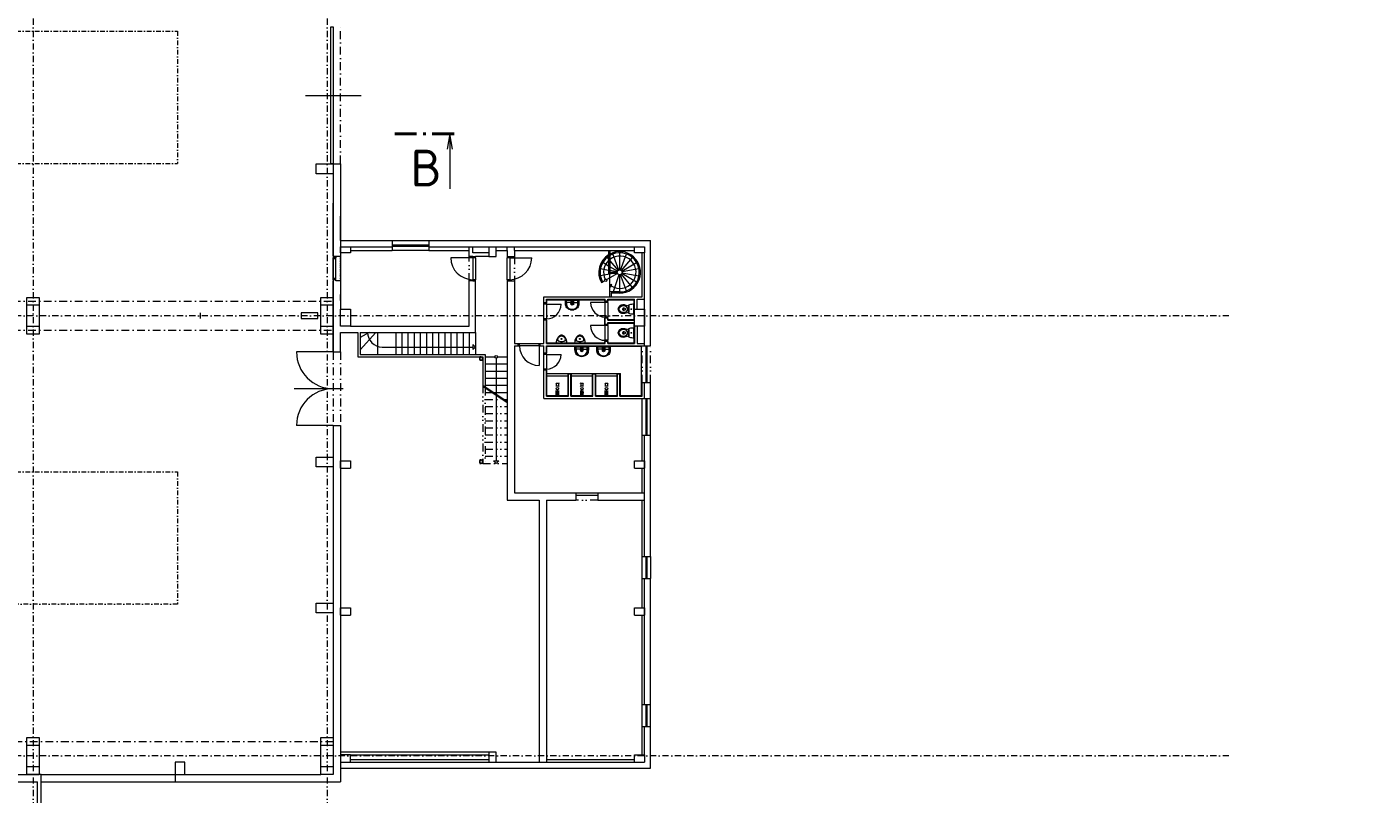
# Model space of a CAD drawing. Header units: millimetres. Extents: x -725694 to 4766210, y -2984614 to 2187451.
# Tile 56 of 256: x 138300 to 193233, y 25844 to 57175. Entities that reach past the tile are written whole.
import ezdxf
from ezdxf import colors
from ezdxf.entities.mleader import LeaderData, LeaderLine
from ezdxf.enums import TextEntityAlignment as Align
from ezdxf.math import Vec2, Vec3

# ---------------------------------------------------------------- set-up
doc = ezdxf.new("R2010")
doc.units = ezdxf.units.MM
for name, pattern in [('CENTERX2', [101.6, 63.5, -12.7, 12.7, -12.7]), ('DASHDOT', [25.4, 12.7, -6.35, 0, -6.35]), ('DELICI', [7.7, 3, -1.4, 0.25, -1.4, 0.25, -1.4]), ('DIVIDE', [31.75, 12.7, -6.35, 0, -6.35, 0, -6.35]), ('ČERCHOVANÁ', [25.4, 12.7, -6.35, 0, -6.35])]:
    doc.linetypes.add(name, pattern=pattern)
for name, color, linetype, lineweight in [('___vedl obj', 7, 'Continuous', 30), ('A99_N_kce-nad-vid', 7, 'DASHDOT', 5), ('A99_N_kce-pohl', 7, 'Continuous', 9), ('A99_N_osy', 7, 'CENTERX2', 9), ('A99_N_txt-popis-200', 7, 'Continuous', 5), ('A99_N_txt-popis-50 @ 200', 7, 'Continuous', 9), ('A99_S_kce-nad-vid', 7, 'DASHDOT', 5), ('A99_S_kce-pohl', 7, 'Continuous', 5), ('A99_S_kce-rez-sil', 7, 'Continuous', 15), ('A99_S_kce-rez-ten', 7, 'Continuous', 9), ('A99_S_koty-200', 7, 'Continuous', 5), ('A99_S_otvory', 7, 'Continuous', 5), ('A99_S_sloupy', 7, 'Continuous', 5)]:
    doc.layers.add(name, color=color, linetype=linetype, lineweight=lineweight)
doc.styles.add('A99_popis', font='isocpeur.ttf')

# ---------------------------------------------------------------- blocks, each defined once
blk = doc.blocks.new('pisoar')
at = {"layer": '___vedl obj', "linetype": 'ByBlock', "lineweight": 5}
blk.add_line((215, 0), (-215, 0), dxfattribs=at)
blk.add_circle((-1, -163), 19.4, dxfattribs=at)
for centre, radius, start, end in [((-146, -13), 361, 326.5782, 1.989), ((142, -17), 358, 177.2027, 217.386), ((-155, -139), 36.9, 131.2946, 209.5532), ((-67, -236), 167, 97.4614, 131.973), ((-88, -140), 69.7, 108.3417, 214.8562), ((11, -105), 173, 205.5872, 247.0307), ((20, -119), 199, 215.3972, 246.5641), ((-1, -490), 429, 78.2478, 101.886), ((0, -177), 138, 244.7705, 295.2295), ((0, -151), 127, 243.3513, 296.6487), ((-37, -79), 208, 297.0126, 332.0165), ((-8, -132), 182, 291.4216, 334.2065), ((64, -240), 172, 53.935, 82.4618), ((89, -141), 68.5, 327.9013, 75.8457), ((147, -139), 42.2, 345.2975, 64.2538)]:
    blk.add_arc(centre, radius, start, end, dxfattribs=at)
blk = doc.blocks.new('*U153')
at = {"color": 0, "linetype": 'ByBlock'}
blk.add_line((785.72, 87.81), (785.72, 76.56), dxfattribs=at)
at = {"color": 0, "linetype": 'ByBlock', "const_width": 0.63}
for points in [[(778.95, 87.81), (774.45, 87.81)], [(780.84, 87.81), (780.21, 87.81)], [(786.6, 87.81), (782.1, 87.81)]]:
    blk.add_lwpolyline(points, dxfattribs=at)
at = {"color": 0, "linetype": 'ByBlock'}
blk.add_lwpolyline([(786.27, 84.71), (785.72, 87.81), (785.17, 84.71)], dxfattribs=at)
at = {"color": 0, "linetype": 'ByBlock', "style": 'A99_popis', "flags": 12}
blk.add_attdef('OZNŘ_3K', text='', height=5, rotation=0.0024, dxfattribs=at).set_placement((784.08, 77.08), align=Align.RIGHT)
at = {"color": 0, "linetype": 'ByBlock', "style": 'A99_popis'}
blk.add_attdef('OZNŘ_1K', (-9.63, -10.73), '', height=5, dxfattribs=at)

msp = doc.modelspace()

# ---------------------------------------------------------------- linework, layer by layer
at = {"layer": 'A99_N_kce-nad-vid', "color": 1, "linetype": 'ČERCHOVANÁ', "ltscale": 15}
for p, q in [((12100, 57005.3), (144450, 57005.3)), ((144450, 57005.3), (144450, 51594.7)), ((12100, 51594.7), (144450, 51594.7)), ((12100, 39005.3), (144450, 39005.3)), ((144450, 39005.3), (144450, 33594.7))]:
    msp.add_line(p, q, dxfattribs=at)
msp.add_lwpolyline([(144450, 33594.7), (12100, 33594.7)], dxfattribs=at)
at = {"layer": 'A99_N_kce-pohl', "color": 2, "linetype": 'Continuous', "lineweight": 5}
msp.add_lwpolyline([(145390, 45260), (145390, 45500)], dxfattribs=at)
msp.add_lwpolyline([(150175, 45260), (150175, 45500), (149490, 45500), (149490, 45260)], close=True, dxfattribs=at)
at = {"layer": 'A99_N_osy', "linetype": 'DASHDOT', "ltscale": 20}
for p, q in [((138550, 100200), (138550, -5085)), ((187349.6, 45380), (6250, 45380)), ((187349.6, 27400), (3980, 27400))]:
    msp.add_line(p, q, dxfattribs=at)
msp.add_lwpolyline([(150550, 100200), (150550, -4850)], dxfattribs=at)
at = {"layer": 'A99_S_kce-nad-vid', "linetype": 'DASHDOT', "ltscale": 25}
for p, q in [((151100, 51600), (151100, 57170)), ((6250, 45970), (150800, 45970)), ((6250, 44790), (150800, 44790)), ((150800, 43900), (150800, 40900)), ((151100, 43900), (151100, 40900)), ((17750, 27990), (150800, 27990))]:
    msp.add_line(p, q, dxfattribs=at)
at = {"layer": 'A99_S_kce-nad-vid', "linetype": 'DIVIDE', "ltscale": 25}
for p, q in [((156350, 46800), (156350, 47800)), ((158200, 47800), (158200, 46800)), ((163400, 42650), (163400, 44150)), ((163750, 42650), (163750, 44150)), ((156900, 42540), (156900, 39350)), ((157000, 42437.5), (157000, 39350)), ((157000, 41960), (157718.4, 41960)), ((157000, 41670), (157900, 41670)), ((157000, 41380), (157900, 41380)), ((157000, 41090), (157900, 41090)), ((157000, 40800), (157900, 40800)), ((157000, 40510), (157900, 40510)), ((157000, 40220), (157900, 40220)), ((157000, 39930), (157900, 39930)), ((157000, 39640), (157900, 39640)), ((156900, 39350), (157900, 39350)), ((157450, 39350), (157343.9, 39456.1)), ((157343.9, 39456.1), (157556.1, 39456.1)), ((157450, 39350), (157556.1, 39456.1)), ((161600, 37850), (160700, 37850))]:
    msp.add_line(p, q, dxfattribs=at)
at = {"layer": 'A99_S_kce-pohl', "ltscale": 2}
for p, q in [((151100, 48450), (151100, 48200)), ((157900, 48050), (157900, 48200)), ((158200, 48050), (158200, 48200)), ((151100, 46000), (151100, 46250)), ((159500, 43150), (159400, 43150)), ((157772.5, 41960), (157900, 41960)), ((151100, 27550), (151100, 27450))]:
    msp.add_line(p, q, dxfattribs=at)
at = {"layer": 'A99_S_kce-pohl'}
for p, q in [((153200, 48450), (154700, 48450)), ((151500, 48200), (153200, 48200)), ((154700, 48050), (153200, 48050)), ((154700, 48200), (157150, 48200)), ((156350, 48050), (156350, 48200)), ((156500, 47950), (156500, 48200)), ((157150, 47950), (156500, 47950)), ((157450, 48200), (163100, 48200)), ((162037.9, 48050), (162037.9, 47100)), ((162087.9, 48050), (162087.9, 47150)), ((162453.7, 47244), (162214.2, 47901.7)), ((162487.8, 47950), (162487.9, 47250)), ((162522.1, 47244), (162761.6, 47901.8)), ((163500, 44150), (163500, 47950)), ((162037.9, 47231.6), (161700.8, 47292.7)), ((162037.9, 47409.8), (161795.8, 47549.6)), ((161974.4, 47762), (162037.9, 47686.3)), ((162087.9, 47626.7), (162423.7, 47226.6)), ((162401.3, 47200), (162087.9, 47380.9)), ((163002.2, 47762.8), (162552.2, 47226.6)), ((162574.5, 47200), (163180.8, 47550)), ((163275.8, 47288.9), (162586.4, 47167.4)), ((162087.9, 47082.1), (161695.3, 47015.5)), ((161745.9, 46729.9), (161788.4, 46753.7)), ((161876.5, 46803.7), (161788.4, 46753.7)), ((162087.9, 46923.7), (161963.5, 46853.1)), ((162398.5, 47100), (162037.9, 47100)), ((162389.5, 47167.8), (162087.9, 47222.5)), ((162387.9, 47150), (162087.9, 47150)), ((162400.7, 47101.2), (162087.9, 46926.4)), ((162193.4, 47100), (162087.9, 47082.1)), ((162087.9, 46150), (162087.9, 47100)), ((162456.7, 47055), (162224.6, 46350)), ((162487.9, 47050), (162487.9, 46350)), ((162761.6, 46398.2), (162522.1, 47056)), ((162552.2, 47073.4), (163002.2, 46537.2)), ((163180.8, 46750), (162574.5, 47100)), ((162586.4, 47132.6), (163275.8, 47011.1)), ((162173.4, 46652.4), (162087.9, 46637.7)), ((162087.9, 46637.7), (162116.1, 46545.8)), ((162487.9, 46350), (162087.9, 46350)), ((162116.1, 46545.8), (162173.4, 46652.4)), ((162137.9, 46300), (162137.9, 46150)), ((162487.9, 46300), (162137.9, 46300)), ((159500, 45900), (159520, 45900)), ((159520, 46030), (161880, 46030)), ((159520, 45899.2), (159520, 46030)), ((160550, 45920), (160350, 45920)), ((160475, 45905.4), (160625, 45905.4)), ((160500, 46030), (160500, 45826.9)), ((160550, 45920), (160750, 45920)), ((160600, 46030), (160600, 45826.9)), ((161880, 45974.9), (161880, 46030)), ((161880, 45974.9), (161900, 45975)), ((162000, 45975), (161900, 45975)), ((162000, 45975), (162020, 45975)), ((162020, 46030), (163080, 46030)), ((162020, 45977.5), (162020, 46030)), ((163080, 45220), (163080, 46030)), ((163200, 45650), (163200, 46050)), ((163200, 46050), (163500, 46050)), ((159500, 45200), (159520, 45200)), ((159520, 44270), (159520, 45200.5)), ((161880, 45025.2), (161880, 45275.7)), ((161880, 45275.7), (161900, 45275.7)), ((162000, 45275), (161900, 45275)), ((162000, 45275), (162020, 45275)), ((162020, 45220), (162020, 45272.5)), ((162020, 45220), (163080, 45220)), ((162020, 45080), (163080, 45080)), ((162020, 45027.5), (162020, 45080)), ((163080, 44270), (163080, 45080)), ((152260.6, 44700), (151900, 44495.7)), ((152532.7, 44700), (151900, 43988.8)), ((152600, 44700), (152600, 43800)), ((153350, 44700), (153350, 43800)), ((153600, 44700), (153600, 43800)), ((153850, 44700), (153850, 43800)), ((154100, 44700), (154100, 43800)), ((154350, 44700), (154350, 43800)), ((154600, 44700), (154600, 43800)), ((154850, 44700), (154850, 43800)), ((155100, 44700), (155100, 43800)), ((155350, 44700), (155350, 43800)), ((155600, 44700), (155600, 43800)), ((155850, 44700), (155850, 43800)), ((156100, 44700), (156100, 43800)), ((156350, 44700), (156350, 43800)), ((156600, 44700), (156600, 43800)), ((161880, 45025.2), (161900, 45025.2)), ((162000, 45025), (161900, 45025)), ((162000, 45025), (162020, 45025)), ((163200, 44950), (163200, 44250)), ((152800, 44100), (156493.9, 44100)), ((156600, 44100), (156493.9, 44206.1)), ((156493.9, 44206.1), (156493.9, 43993.9)), ((156600, 44100), (156493.9, 43993.9)), ((159520, 44270), (161880, 44270)), ((159520, 44130), (163380, 44130)), ((159520, 43850), (159520, 44130)), ((160938, 44020), (160738, 44020)), ((160863, 44005.4), (161013, 44005.4)), ((160888, 44130), (160888, 43926.9)), ((160938, 44020), (161138, 44020)), ((160988, 44130), (160988, 43926.9)), ((161830.3, 44020), (161630.3, 44020)), ((161755.3, 44005.4), (161905.3, 44005.4)), ((161780.3, 44130), (161780.3, 43926.9)), ((161830.3, 44020), (162030.3, 44020)), ((161880, 44270), (161880, 44325)), ((161880, 44325), (161900, 44325)), ((161880.3, 44130), (161880.3, 43926.9)), ((162000, 44325), (161900, 44325)), ((162000, 44325), (162020, 44325)), ((162020, 44270), (162020, 44325)), ((162020, 44270), (163080, 44270)), ((163200, 44250), (163500, 44250)), ((163380, 42120), (163380, 44130)), ((157000, 43700), (157400, 43700)), ((157000, 43410), (157900, 43410)), ((157450, 43650), (157450, 42174.4)), ((157500, 43700), (157900, 43700)), ((157000, 43120), (157900, 43120)), ((159520, 42120), (159520, 43150)), ((159520, 43020), (160380, 43020)), ((159520, 42920), (160380, 42920)), ((160380, 42120), (160380, 43020)), ((160380, 43020), (160520, 43020)), ((160520, 43020), (161380, 43020)), ((160520, 42120), (160520, 43020)), ((160520, 42920), (161380, 42920)), ((161380, 42120), (161380, 43020)), ((161380, 43020), (161520, 43020)), ((161520, 43020), (162380, 43020)), ((161520, 42120), (161520, 43020)), ((161520, 42920), (162380, 42920)), ((162380, 42120), (162380, 43020)), ((162380, 43020), (162520, 43020)), ((162520, 42120), (162520, 43020)), ((156900, 42540), (157900, 41875.3)), ((156900, 42504), (157900, 41839.3)), ((157000, 42830), (157900, 42830)), ((157000, 42540), (157900, 42540)), ((159901.3, 42610), (159881.8, 42630)), ((159901.3, 42510), (159881.8, 42490)), ((159900, 42120), (159900, 42323.1)), ((159950, 42120), (159950, 42348.1)), ((160018.2, 42630), (159998.7, 42610)), ((160018.2, 42490), (159998.7, 42510)), ((160000, 42120), (160000, 42323.1)), ((160901.3, 42610), (160881.8, 42630)), ((160901.3, 42510), (160881.8, 42490)), ((160900, 42120), (160900, 42323.1)), ((160950, 42120), (160950, 42348.1)), ((161018.2, 42630), (160998.7, 42610)), ((161018.2, 42490), (160998.7, 42510)), ((161000, 42120), (161000, 42323.1)), ((161901.3, 42610), (161881.8, 42630)), ((161901.3, 42510), (161881.8, 42490)), ((161900, 42120), (161900, 42323.1)), ((161950, 42120), (161950, 42348.1)), ((162018.2, 42630), (161998.7, 42610)), ((162018.2, 42490), (161998.7, 42510)), ((162000, 42120), (162000, 42323.1)), ((163500, 42000), (163500, 42650)), ((157000, 42250), (157282.1, 42250)), ((157336.3, 42250), (157900, 42250)), ((157450, 42138.4), (157450, 39456.1)), ((159520, 42120), (160380, 42120)), ((159875, 42243.1), (160025, 42243.1)), ((160520, 42120), (161380, 42120)), ((160875, 42243.1), (161025, 42243.1)), ((161875, 42243.1), (162025, 42243.1)), ((162520, 42120), (163380, 42120)), ((163400, 40500), (163400, 42000)), ((163750, 40500), (163750, 42000)), ((163500, 35550), (163500, 40500)), ((163400, 38150), (163500, 38150)), ((163400, 37850), (163500, 37850)), ((163400, 34650), (163400, 35550)), ((163750, 35550), (163750, 34650)), ((163500, 29500), (163500, 34650)), ((163400, 28600), (163400, 29500)), ((163750, 28600), (163750, 29500)), ((163500, 27450), (163500, 28600)), ((151100, 27150), (151100, 26900)), ((151500, 27450), (157150, 27450)), ((151500, 27250), (157150, 27250)), ((159200, 27150), (159500, 27150)), ((159500, 27250), (159500, 27150)), ((159500, 27150), (163100, 27150))]:
    msp.add_line(p, q, dxfattribs=at)
for points in [[(160488.2, 45622.8, -0.1381028), (160372.8, 45668.7, -0.2109721), (160282, 45831.2, -0.0228916), (160275, 45970.4), (160275, 46030), (160825, 46030), (160825, 45970.4, -0.0228916), (160818, 45831.2, -0.2109721), (160727.2, 45668.7, -0.1381028), (160611.8, 45622.8, -0.1001703)], [(160488.2, 45634.1, -0.1490988), (160377.2, 45686.2, -0.1821693), (160301.9, 45832.8, -0.0229309), (160295, 45970.4), (160295, 46005.8)], [(160320, 45890, -0.0226854), (160322.3, 46010, -0.0891119)], [(160488.2, 45649.6, 0.077631), (160611.8, 45649.6, 0.077631)], [(160488.2, 45634.1, 0.077631), (160611.8, 45634.1, 0.077631)], [(160488.2, 45622.8, 0.077631), (160611.8, 45622.8, 0.077631)], [(160611.8, 45634.1, 0.1490988), (160722.8, 45686.2, 0.1821693), (160798.1, 45832.8, 0.0229309), (160805, 45970.4), (160805, 46005.8)], [(160780, 45890, 0.02272), (160777.7, 46010, 0.0891119)], [(162666.7, 45612.6, -0.6348765), (162668.8, 45687.2)], [(162666.7, 44642.6, -0.6348765), (162668.8, 44717.2)], [(160876.2, 43722.8, -0.1381028), (160760.8, 43768.7, -0.2109721), (160670, 43931.2, -0.0228916), (160663, 44070.4), (160663, 44130), (161213, 44130), (161213, 44070.4, -0.0228916), (161206, 43931.2, -0.2109721), (161115.2, 43768.7, -0.1381028), (160999.8, 43722.8, -0.1001703)], [(160876.2, 43734.1, -0.1490988), (160765.2, 43786.2, -0.1821693), (160689.9, 43932.8, -0.0229309), (160683, 44070.4), (160683, 44105.8)], [(160708, 43990, -0.0226854), (160710.3, 44110, -0.0891119)], [(160999.8, 43734.1, 0.1490988), (161110.8, 43786.2, 0.1821693), (161186, 43932.8, 0.0229309), (161193, 44070.4), (161193, 44105.8)], [(161168, 43990, 0.02272), (161165.7, 44110, 0.0891119)], [(161768.5, 43722.8, -0.1381028), (161653.1, 43768.7, -0.2109721), (161562.3, 43931.2, -0.0228916), (161555.3, 44070.4), (161555.3, 44130), (162105.3, 44130), (162105.3, 44070.4, -0.0228916), (162098.3, 43931.2, -0.2109721), (162007.6, 43768.7, -0.1381028), (161892.1, 43722.8, -0.1001703)], [(161768.5, 43734.1, -0.1490988), (161657.5, 43786.2, -0.1821693), (161582.3, 43932.8, -0.0229309), (161575.3, 44070.4), (161575.3, 44105.8)], [(161600.3, 43990, -0.0226854), (161602.6, 44110, -0.0891119)], [(161892.1, 43734.1, 0.1490988), (162003.1, 43786.2, 0.1821693), (162078.4, 43932.8, 0.0229309), (162085.3, 44070.4), (162085.3, 44105.8)], [(162060.3, 43990, 0.02272), (162058.1, 44110, 0.0891119)], [(160876.2, 43749.6, 0.077631), (160999.8, 43749.6, 0.077631)], [(160876.2, 43734.1, 0.077631), (160999.8, 43734.1, 0.077631)], [(160876.2, 43722.8, 0.077631), (160999.8, 43722.8, 0.077631)], [(161768.5, 43749.6, 0.077631), (161892.1, 43749.6, 0.077631)], [(161768.5, 43734.1, 0.077631), (161892.1, 43734.1, 0.077631)], [(161768.5, 43722.8, 0.077631), (161892.1, 43722.8, 0.077631)]]:
    msp.add_lwpolyline(points, format="xyb", dxfattribs=at)
for points in [[(160322.3, 46010), (160295, 46005.8)], [(160322.3, 46010), (160777.7, 46010)], [(160777.7, 46010), (160805, 46005.8)], [(160710.3, 44110), (160683, 44105.8)], [(160710.3, 44110), (161165.7, 44110)], [(161165.7, 44110), (161193, 44105.8)], [(161602.6, 44110), (161575.3, 44105.8)], [(161602.6, 44110), (162058.1, 44110)], [(162058.1, 44110), (162085.3, 44105.8)]]:
    msp.add_lwpolyline(points, dxfattribs=at)
for points in [[(162864.3, 45514.4), (162702.3, 45472.7, -0.1201982), (162575.9, 45472.4, -0.223955), (162447.8, 45581.8, -0.2338796), (162447.8, 45723.2, -0.1979396), (162564.8, 45823, -0.1401719), (162702.3, 45827.3), (162864.3, 45785.7)], [(162804.2, 45647.6, -0.174099), (162776.2, 45551.6, -0.0907896), (162737.8, 45517.6, -0.124463), (162641.8, 45494.7, -0.1129211), (162545.8, 45517.3, -0.1750533), (162474.7, 45595.1, -0.2588112), (162474.7, 45704.9, -0.1718828), (162545.8, 45782.7, -0.1320879), (162641.8, 45805.3, -0.1303286), (162737.8, 45782.4, -0.2067325), (162798.8, 45702.2, -0.0655919), (162804.2, 45651.3)], [(162794.4, 45648.3, -0.2065757), (162756.9, 45544.7, -0.2052367), (162621.5, 45505.7, -0.1817712), (162515.9, 45551.8, -0.1942553), (162471.4, 45642.1, -0.1107989), (162481.7, 45701.3, -0.1518452), (162550.5, 45773.9, -0.1162941), (162641.8, 45795.3, -0.2009926), (162756.9, 45755.3, -0.1941406), (162795, 45654.4)], [(162633.6, 45613.3, 0.1475905), (162712.5, 45625.4, 0.5090978), (162712.8, 45673.4, 0.1502406), (162635.1, 45687.6, 0.8275521), (162629.9, 45613.4)], [(163055, 45472.5, -0.4484929), (163024.3, 45439.9, -0.0834908), (162870.8, 45470, -0.3122022), (162864.3, 45479.4), (162864.3, 45820.6, -0.3121755), (162870.8, 45830, -0.0834883), (163024.3, 45860.1, -0.4484929), (163055, 45827.5)], [(162864.3, 44544.4), (162702.3, 44502.7, -0.1201982), (162575.9, 44502.4, -0.223955), (162447.8, 44611.8, -0.2338796), (162447.8, 44753.2, -0.1979396), (162564.8, 44853, -0.1401719), (162702.3, 44857.3), (162864.3, 44815.7)], [(162804.2, 44677.6, -0.174099), (162776.2, 44581.6, -0.0907896), (162737.8, 44547.6, -0.124463), (162641.8, 44524.7, -0.1129211), (162545.8, 44547.3, -0.1750533), (162474.7, 44625.1, -0.2588112), (162474.7, 44734.9, -0.1718828), (162545.8, 44812.7, -0.1320879), (162641.8, 44835.3, -0.1303286), (162737.8, 44812.4, -0.2067325), (162798.8, 44732.2, -0.0655919), (162804.2, 44681.3)], [(162794.4, 44678.3, -0.2065757), (162756.9, 44574.7, -0.2052367), (162621.5, 44535.7, -0.1817712), (162515.9, 44581.8, -0.1942553), (162471.4, 44672.1, -0.1107989), (162481.7, 44731.3, -0.1518452), (162550.5, 44803.9, -0.1162941), (162641.8, 44825.3, -0.2009926), (162756.9, 44785.3, -0.1941406), (162795, 44684.4)], [(162633.6, 44643.3, 0.1475905), (162712.5, 44655.4, 0.5090978), (162712.8, 44703.4, 0.1502406), (162635.1, 44717.6, 0.8275521), (162629.9, 44643.4)], [(163055, 44502.5, -0.4484929), (163024.3, 44469.9, -0.0834908), (162870.8, 44500, -0.3122022), (162864.3, 44509.4), (162864.3, 44850.6, -0.3121755), (162870.8, 44860, -0.0834883), (163024.3, 44890.1, -0.4484929), (163055, 44857.5)]]:
    msp.add_lwpolyline(points, format="xyb", close=True, dxfattribs=at)
for points in [[(160000, 42610), (159900, 42610), (159900, 42510), (160000, 42510)], [(161000, 42610), (160900, 42610), (160900, 42510), (161000, 42510)], [(162000, 42610), (161900, 42610), (161900, 42510), (162000, 42510)]]:
    msp.add_lwpolyline(points, close=True, dxfattribs=at)
for centre, radius in [((162487.9, 47150), 100), ((161920, 46828.4), 50), ((160550, 45849), 37.5), ((160550, 45849), 25), ((160550, 45965), 20), ((162965.2, 45650), 17.1), ((162965.2, 45650), 13.6), ((162965.2, 44680), 17.1), ((162965.2, 44680), 13.6), ((160938, 43949), 37.5), ((160938, 43949), 25), ((160938, 44065), 20), ((161830.3, 43949), 37.5), ((161830.3, 43949), 25), ((161830.3, 44065), 20), ((157450, 43700), 50), ((159950, 42398.1), 50), ((160950, 42398.1), 50), ((161950, 42398.1), 50)]:
    msp.add_circle(centre, radius, dxfattribs=at)
for centre, radius, start, end in [((162490.9, 47146.5), 853.5, 122.05177, 209.21045), ((162490.9, 47146.5), 803.5, 124.3126, 209.21045), ((162488.4, 47149.6), 849.6, 269.97216, 118.11889), ((162488.4, 47149.6), 799.6, 269.9697, 120.05249), ((162496.2, 47157.2), 660.8, 237.80746, 128.16019), ((162485.8, 47157.2), 654.4, 133.18512, 205.78671), ((160517, 45877.9), 197.3, 176.47131, 192.11133), ((160350, 45890), 30, 90, 180), ((160539.2, 45858.3), 216.3, 185.79061, 216.23882), ((160535.8, 45857), 212.8, 216.48485, 257.0536), ((160564.2, 45857), 212.8, 282.9464, 323.51515), ((160560.8, 45858.3), 216.3, 323.76118, 354.20939), ((160750, 45890), 30, 0, 90), ((160583, 45877.9), 197.3, 347.88867, 3.52869), ((162685.3, 45649.4), 41.3, 113.59096, 243.23297), ((152800, 44700), 600, 180, 270), ((162685.3, 44679.4), 41.3, 113.59096, 243.23297), ((160905, 43977.9), 197.3, 176.47131, 192.11133), ((160738, 43990), 30, 90, 180), ((161138, 43990), 30, 0, 90), ((160971, 43977.9), 197.3, 347.88867, 3.52869), ((161797.3, 43977.9), 197.3, 176.47131, 192.11133), ((161630.3, 43990), 30, 90, 180), ((162030.3, 43990), 30, 0, 90), ((161863.3, 43977.9), 197.3, 347.88867, 3.52869), ((160927.2, 43958.3), 216.3, 185.79061, 216.23882), ((160923.8, 43957), 212.8, 216.48485, 257.0536), ((160952.2, 43957), 212.8, 282.9464, 323.51515), ((160948.8, 43958.3), 216.3, 323.76118, 354.20939), ((161819.5, 43958.3), 216.3, 185.79061, 216.23882), ((161816.1, 43957), 212.8, 216.48485, 257.0536), ((161844.5, 43957), 212.8, 282.9464, 323.51515), ((161841.1, 43958.3), 216.3, 323.76118, 354.20939)]:
    msp.add_arc(centre, radius, start, end, dxfattribs=at)
at = {"layer": 'A99_S_kce-rez-sil'}
for p, q in [((150800, 51580), (150800, 47750)), ((150800, 51580), (151100, 51580)), ((151100, 51580), (151100, 47800)), ((150800, 47830), (150800, 49980)), ((153200, 48450), (153200, 48050)), ((154700, 48450), (154700, 48050)), ((157900, 48050), (157900, 47750)), ((158000, 47750), (158000, 47800)), ((158000, 47800), (158200, 47800)), ((158200, 48050), (158200, 47800)), ((150800, 43900), (150800, 46800)), ((157900, 46850), (157900, 37850)), ((158000, 46850), (158000, 46800)), ((158000, 46800), (158200, 46800)), ((158200, 46800), (158200, 44250)), ((158200, 44150), (158200, 38150)), ((158400, 44150), (158400, 44250)), ((159200, 44150), (159200, 44250)), ((163400, 42100), (163400, 42650)), ((163400, 42650), (163750, 42650)), ((163750, 42000), (163750, 42650)), ((159400, 42000), (163400, 42000)), ((162500, 42100), (163400, 42100)), ((163400, 42000), (163750, 42000)), ((163400, 39450), (163400, 40500)), ((163400, 40500), (163750, 40500)), ((163750, 35550), (163750, 40500)), ((163400, 38150), (163400, 39150)), ((161600, 38150), (163400, 38150)), ((161600, 38150), (161600, 37850)), ((159200, 37850), (159200, 27150)), ((159500, 37850), (159500, 27250)), ((161600, 37850), (163400, 37850)), ((163400, 35550), (163400, 37850)), ((163400, 35550), (163750, 35550)), ((163750, 29500), (163750, 34650)), ((163400, 29500), (163400, 33150)), ((163400, 29500), (163750, 29500)), ((163400, 28600), (163750, 28600)), ((163400, 27450), (163400, 28600)), ((163750, 26900), (163750, 28600)), ((157150, 27550), (151100, 27550)), ((151100, 27150), (159200, 27150)), ((159500, 27250), (163100, 27250)), ((151100, 26900), (163750, 26900)), ((151100, 26900), (151100, 26350))]:
    msp.add_line(p, q, dxfattribs=at)
at = {"layer": 'A99_S_kce-rez-sil', "ltscale": 2}
for p, q in [((151100, 48450), (151100, 49450)), ((151100, 48450), (153200, 48450)), ((154700, 48450), (163750, 48450)), ((163750, 44150), (163750, 48450)), ((151500, 48050), (153200, 48050)), ((154700, 48050), (156350, 48050)), ((156350, 47800), (156350, 48050)), ((156500, 47800), (156350, 47800)), ((156500, 47750), (156500, 47800)), ((156600, 47750), (156600, 47800)), ((157150, 47800), (156600, 47800)), ((157450, 48050), (157900, 48050)), ((158200, 48050), (163100, 48050)), ((163400, 46150), (163400, 47950)), ((156600, 47750), (156500, 47750)), ((158000, 47750), (157900, 47750)), ((156350, 44950), (156350, 46800)), ((156500, 46800), (156350, 46800)), ((156500, 46800), (156500, 46850)), ((156600, 46850), (156500, 46850)), ((156600, 44700), (156600, 46850)), ((158000, 46850), (157900, 46850)), ((159400, 46150), (163400, 46150)), ((159400, 45850), (159400, 46150)), ((159500, 45850), (159400, 45850)), ((159500, 46050), (161900, 46050)), ((159500, 45850), (159500, 46050)), ((161900, 45925), (161900, 46050)), ((162000, 45925), (161900, 45925)), ((162000, 46050), (163100, 46050)), ((162000, 45925), (162000, 46050)), ((163100, 45650), (163100, 46050)), ((159400, 44250), (159400, 45250)), ((159500, 45250), (159400, 45250)), ((159500, 44250), (159500, 45250)), ((161900, 44975), (161900, 45325)), ((162000, 45325), (161900, 45325)), ((162000, 45200), (162000, 45325)), ((162000, 45200), (163100, 45200)), ((162000, 44975), (162000, 45100)), ((162000, 45100), (163100, 45100)), ((151900, 44700), (156600, 44700)), ((162000, 44975), (161900, 44975)), ((163100, 44950), (163100, 44250)), ((158200, 44250), (158400, 44250)), ((158200, 44150), (158400, 44150)), ((159200, 44250), (159400, 44250)), ((159200, 44150), (159400, 44150)), ((159400, 43800), (159400, 44150)), ((159500, 44250), (161900, 44250)), ((159500, 44150), (163750, 44150)), ((159500, 43800), (159500, 44150)), ((161900, 44250), (161900, 44375)), ((162000, 44375), (161900, 44375)), ((162000, 44250), (162000, 44375)), ((162000, 44250), (163100, 44250)), ((156900, 43700), (156900, 42540)), ((157000, 43800), (157000, 42484.6)), ((159500, 43800), (159400, 43800)), ((159400, 42000), (159400, 43200)), ((159500, 43200), (159400, 43200)), ((159500, 42100), (159500, 43200)), ((160400, 42100), (160400, 43000)), ((160400, 43000), (160500, 43000)), ((160500, 42100), (160500, 43000)), ((161400, 42100), (161400, 43000)), ((161400, 43000), (161500, 43000)), ((161500, 42100), (161500, 43000)), ((162400, 42100), (162400, 43000)), ((162400, 43000), (162500, 43000)), ((162500, 42100), (162500, 43000)), ((159500, 42100), (160400, 42100)), ((160500, 42100), (161400, 42100)), ((161500, 42100), (162400, 42100)), ((158200, 38150), (160700, 38150)), ((160700, 38150), (160700, 37850)), ((157900, 37850), (159200, 37850)), ((159500, 37850), (160700, 37850)), ((163400, 33450), (163400, 34650)), ((163400, 34650), (163750, 34650))]:
    msp.add_line(p, q, dxfattribs=at)
at = {"layer": 'A99_S_kce-rez-sil', "linetype": 'Continuous'}
for p, q in [((150800, 40900), (150800, 28150)), ((151100, 40900), (151100, 27550)), ((126040, 26650), (138800, 26650)), ((138875.5, 17610), (138875.5, 26650)), ((144350, 26650), (150300, 26650)), ((144350, 26650), (144350, 26350)), ((126040, 26350), (138725.5, 26350)), ((138725.5, 17610), (138725.5, 26350)), ((144350, 26350), (151100, 26350))]:
    msp.add_line(p, q, dxfattribs=at)
at = {"layer": 'A99_S_kce-rez-sil'}
for points in [[(150800, 43900), (151100, 43900)], [(150800, 40900), (151100, 40900)]]:
    msp.add_lwpolyline(points, dxfattribs=at)
at = {"layer": 'A99_S_kce-rez-sil', "ltscale": 2}
for points in [[(156780, 43560), (156840, 43560), (156840, 43562.5, 0.391021), (156834.9, 43568), (156796.2, 43571.1, -0.391021), (156787, 43581.1), (156787, 43678.9, -0.391021), (156796.2, 43688.9), (156834.9, 43692, 0.391021), (156840, 43697.5), (156840, 43700), (156780, 43700)], [(156900, 43560), (156840, 43560), (156840, 43562.5, -0.391021), (156845.1, 43568), (156883.8, 43571.1, 0.391021), (156893, 43581.1), (156893, 43678.9, 0.391021), (156883.8, 43688.9), (156845.1, 43692, -0.391021), (156840, 43697.5), (156840, 43700), (156900, 43700)], [(156780, 39350), (156840, 39350), (156840, 39352.5, 0.391021), (156834.9, 39358), (156796.2, 39361.1, -0.391021), (156787, 39371.1), (156787, 39468.9, -0.391021), (156796.2, 39478.9), (156834.9, 39482, 0.391021), (156840, 39487.5), (156840, 39490), (156780, 39490)], [(156900, 39350), (156840, 39350), (156840, 39352.5, -0.391021), (156845.1, 39358), (156883.8, 39361.1, 0.391021), (156893, 39371.1), (156893, 39468.9, 0.391021), (156883.8, 39478.9), (156845.1, 39482, -0.391021), (156840, 39487.5), (156840, 39490), (156900, 39490)]]:
    msp.add_lwpolyline(points, format="xyb", close=True, dxfattribs=at)
at = {"layer": 'A99_S_kce-rez-ten'}
for p, q in [((151100, 47800), (150900, 47800)), ((150900, 47800), (150900, 47750)), ((150900, 46800), (150900, 46850)), ((151100, 46800), (150900, 46800)), ((150800, 43900), (151100, 43900)), ((150800, 40900), (151100, 40900)), ((138875.5, 26650), (138800, 26650))]:
    msp.add_line(p, q, dxfattribs=at)
at = {"layer": 'A99_S_kce-rez-ten', "linetype": 'DELICI', "ltscale": 10}
msp.add_line((151100, 46800), (151100, 47800), dxfattribs=at)
at = {"layer": 'A99_S_kce-rez-ten', "ltscale": 2}
for p, q in [((150900, 47750), (150800, 47750)), ((150900, 46850), (150800, 46850)), ((159500, 43850), (159520, 43850)), ((159500, 43150), (159520, 43150)), ((161520, 42120), (162380, 42120))]:
    msp.add_line(p, q, dxfattribs=at)
at = {"layer": 'A99_S_kce-rez-ten'}
msp.add_lwpolyline([(151100, 47800), (150800, 47800)], dxfattribs=at)
at = {"layer": 'A99_S_koty-200', "linetype": 'ByBlock', "lineweight": 5, "ltscale": 0.35}
msp.add_line((151100, 50010.7), (151100, 49450), dxfattribs=at)
at = {"layer": 'A99_S_otvory'}
for p, q in [((149666, 54380), (151934, 54380)), ((153200, 48275), (154700, 48275)), ((153200, 48225), (154700, 48225)), ((156500, 47800), (156600, 47800)), ((157900, 47800), (158000, 47800)), ((150800, 46850), (150800, 47750)), ((150900, 47700), (150800, 47700)), ((150900, 46850), (150900, 47750)), ((156500, 47750), (155600, 47750)), ((156500, 47750), (156500, 46850)), ((156600, 47750), (156600, 46850)), ((157900, 46850), (157900, 47750)), ((158000, 47750), (158900, 47750)), ((158000, 47750), (158000, 46850)), ((150900, 46900), (150800, 46900)), ((156500, 46800), (156600, 46800)), ((157900, 46800), (158000, 46800)), ((159500, 45900), (159400, 45900)), ((159400, 45250), (159400, 45850)), ((159500, 45850), (160100, 45850)), ((159500, 45850), (159500, 45250)), ((161900, 45925), (161300, 45925)), ((161900, 45325), (161900, 45925)), ((162000, 45925), (162000, 45325)), ((159500, 45200), (159400, 45200)), ((161900, 44975), (161300, 44975)), ((161900, 44375), (161900, 44975)), ((162000, 44975), (162000, 44375)), ((158350, 44150), (158350, 44250)), ((158400, 44250), (159200, 44250)), ((159200, 44150), (158400, 44150)), ((159200, 44150), (159200, 43350)), ((159250, 44150), (159250, 44250)), ((163550, 44150), (163550, 42650)), ((163600, 44150), (163600, 42650)), ((150800, 43900), (149300, 43900)), ((159500, 43850), (159400, 43850)), ((159400, 43200), (159400, 43800)), ((159500, 43800), (159500, 43200)), ((159500, 43800), (160100, 43800)), ((151200, 42400), (149200, 42400)), ((163550, 42000), (163550, 40500)), ((163600, 42000), (163600, 40500)), ((150800, 40900), (149300, 40900)), ((160700, 38150), (161600, 38150)), ((160700, 38050), (161600, 38050)), ((163550, 35550), (163550, 34650)), ((163600, 35550), (163600, 34650)), ((163550, 29500), (163550, 28600)), ((163600, 29500), (163600, 28600)), ((138875.5, 26650), (144350, 26650)), ((138875.5, 26350), (144350, 26350))]:
    msp.add_line(p, q, dxfattribs=at)
msp.add_lwpolyline([(150800, 51580), (150700, 51580), (150700, 57180), (150800, 57180)], close=True, dxfattribs=at)
for centre, radius, start, end in [((156500, 47750), 900, 180, 270), ((158000, 47750), 900, 270, 0), ((159500, 45850), 600, 270, 0), ((161900, 45925), 600, 180, 270), ((161900, 44975), 600, 180, 270), ((159200, 44150), 800, 180, 270), ((150800, 43900), 1500, 180, 270), ((159500, 43800), 600, 270, 0), ((150800, 40900), 1500, 90, 180)]:
    msp.add_arc(centre, radius, start, end, dxfattribs=at)
at = {"layer": 'A99_S_sloupy', "linetype": 'Continuous', "lineweight": 20, "ltscale": 2}
for p, q in [((150800, 49450), (150800, 43900)), ((151100, 47800), (151100, 45650)), ((151100, 45650), (151500, 45650)), ((151500, 45650), (151500, 44950)), ((151100, 44700), (151800, 44700)), ((151500, 44950), (156350, 44950)), ((151800, 44700), (151800, 43700)), ((151900, 44700), (151900, 43800)), ((151800, 43700), (156900, 43700)), ((151900, 43800), (157000, 43800))]:
    msp.add_line(p, q, dxfattribs=at)
at = {"layer": 'A99_S_sloupy', "ltscale": 2}
for p, q in [((157150, 48200), (157450, 48200)), ((151100, 44950), (151100, 45650)), ((151500, 44950), (151100, 44950)), ((151100, 39450), (151500, 39450)), ((151100, 39150), (151100, 39450)), ((151100, 39150), (151500, 39150)), ((151500, 39450), (151500, 39150)), ((163100, 39450), (163500, 39450)), ((163100, 39150), (163100, 39450)), ((163100, 39150), (163500, 39150)), ((163500, 39450), (163500, 39150)), ((151100, 33450), (151500, 33450)), ((151100, 33150), (151100, 33450)), ((151100, 33150), (151500, 33150)), ((151500, 33450), (151500, 33150)), ((163100, 33450), (163500, 33450)), ((163100, 33150), (163100, 33450)), ((163100, 33150), (163500, 33150)), ((163500, 33450), (163500, 33150)), ((163100, 27450), (163500, 27450)), ((163100, 27150), (163100, 27450)), ((163100, 27150), (163500, 27150)), ((163500, 27450), (163500, 27150))]:
    msp.add_line(p, q, dxfattribs=at)
for points in [[(150800, 51180), (150100, 51180), (150100, 51580), (150800, 51580)], [(151100, 48200), (151500, 48200), (151500, 47950), (151100, 47950)], [(163100, 48200), (163500, 48200), (163500, 47950), (163100, 47950)], [(157150, 27150), (157450, 27150), (157450, 27550), (157150, 27550)], [(151100, 27150), (151500, 27150), (151500, 27450), (151100, 27450)]]:
    msp.add_lwpolyline(points, close=True, dxfattribs=at)
for points in [[(157150, 48200), (157150, 47800), (157450, 47800), (157450, 48200)], [(163100, 44950), (163100, 45650), (163500, 45650), (163500, 44950), (163100, 44950)]]:
    msp.add_lwpolyline(points, dxfattribs=at)
at = {"layer": 'A99_S_sloupy', "linetype": 'Continuous', "ltscale": 2}
for points in [[(138800, 44630), (138300, 44630), (138300, 46130), (138800, 46130)], [(138800, 44630), (138300, 44630), (138300, 46130), (138800, 46130)], [(150800, 44630), (150300, 44630), (150300, 46130), (150800, 46130)], [(150800, 44630), (150300, 44630), (150300, 46130), (150800, 46130)], [(138800, 26650), (138300, 26650), (138300, 28150), (138800, 28150)], [(138800, 26650), (138300, 26650), (138300, 28150), (138800, 28150)], [(150800, 26650), (150300, 26650), (150300, 28150), (150800, 28150)], [(150800, 26650), (150300, 26650), (150300, 28150), (150800, 28150)]]:
    msp.add_lwpolyline(points, close=True, dxfattribs=at)
at = {"layer": 'A99_S_sloupy', "linetype": 'Continuous', "lineweight": 20, "ltscale": 2}
for points in [[(138300, 46130), (138800, 46130), (138800, 45810), (138300, 45810)], [(150300, 46130), (150800, 46130), (150800, 45810), (150300, 45810)], [(138300, 44950), (138800, 44950), (138800, 44630), (138300, 44630)], [(150300, 44950), (150800, 44950), (150800, 44630), (150300, 44630)], [(150800, 39210), (150100, 39210), (150100, 39610), (150800, 39610)], [(150800, 33240), (150100, 33240), (150100, 33640), (150800, 33640)], [(150800, 33240), (150100, 33240), (150100, 33640), (150800, 33640)], [(138300, 28150), (138800, 28150), (138800, 27830), (138300, 27830)], [(150300, 28150), (150800, 28150), (150800, 27830), (150300, 27830)], [(138300, 26970), (138800, 26970), (138800, 26650), (138300, 26650)], [(144750, 27150), (144350, 27150), (144350, 26650), (144750, 26650)], [(150300, 26970), (150800, 26970), (150800, 26650), (150300, 26650)]]:
    msp.add_lwpolyline(points, close=True, dxfattribs=at)
msp.add_lwpolyline([(151100, 43900), (151100, 44700)], dxfattribs=at)

# ---------------------------------------------------------------- block references
at = {"layer": 'A99_N_txt-popis-200'}
ref = msp.add_blockref('*U153', (-1585, 35245), dxfattribs=dict(at, xscale=200, yscale=200, zscale=200))
ref.add_attrib('OZNŘ_3K', 'B', dxfattribs={"layer": '0', "color": 0, "linetype": 'ByBlock', "height": 1500, "style": 'A99_popis', "flags": 12}).set_placement((155231.6, 50661.6), align=Align.RIGHT)
at = {"layer": 'A99_S_kce-rez-ten', "rotation": 180}
for p in [(160115.2, 44270), (160865.2, 44270)]:
    msp.add_blockref('pisoar', p, dxfattribs=at)

# ---------------------------------------------------------------- leaders
at = {"layer": 'A99_N_txt-popis-50 @ 200', "lineweight": 9}
ml = msp.add_multileader_mtext('Standard', dxfattribs=at)
ml.set_content('\\A1;{\\C256;osazení nových dveří (požární únik)}', color=1, style='A99_popis')
ml.set_leader_properties(color=256, linetype='ByLayer', lineweight=-1)
ml.build(insert=Vec2(0, 0))
ml.multileader.update_dxf_attribs({"dogleg_length": 6.4, "arrow_head_size": 200, "scale": 200})
ctx = ml.context
ctx.base_point, ctx.scale, ctx.char_height, ctx.arrow_head_size, ctx.landing_gap_size, ctx.plane_origin = Vec3(9575, 51055), 200, 400, 200, 400, Vec3(8542.5, 42525.8)
notes = []
notes.append((ctx, [(0, (1, 1, 0), (8295, 51055), (1, 0), 1280, [(0, [(5750, 49085)], 0, [])])]))
ctx.mtext.insert, ctx.mtext.width, ctx.mtext.flow_direction = Vec3(9975, 51315), 12217.24, 5
ml = msp.add_multileader_mtext('Standard', dxfattribs=at)
ml.set_content('\\A1;{\\fISOCPEUR|b1|i0|c238|p34;\\C256;vertikal. panely PUR, tl.80mm, U=0,28W/M\\H0.7x;\\S2^ ;\\H1.42857x;K, EI 15-ef DP3\\Pexterier RAL 9006, interier RAL 9010}', color=1, style='A99_popis')
ml.set_leader_properties(color=256, linetype='ByLayer', lineweight=-1)
ml.build(insert=Vec2(0, 0))
ml.multileader.update_dxf_attribs({"dogleg_length": 6.4, "arrow_head_size": 200, "scale": 200})
ctx = ml.context
ctx.base_point, ctx.scale, ctx.char_height, ctx.arrow_head_size, ctx.landing_gap_size, ctx.plane_origin = Vec3(9659.2, 41024.4), 200, 400, 200, 400, Vec3(21503.6, 32226.7)
notes.append((ctx, [(0, (1, 1, 0), (9197.7, 41024.4), (1, 0), 461.5, [(0, [(5619.2, 41024.4)], 0, [])])]))
ctx.mtext.insert, ctx.mtext.width, ctx.mtext.flow_direction = Vec3(10059.2, 41263.2), 10741.384, 5
ml = msp.add_multileader_mtext('Standard', dxfattribs=at)
ml.set_content('\\A1;{\\C256;osazení nových sekčních vrat\\PII. etapa)}', color=1, style='A99_popis')
ml.set_leader_properties(color=256, linetype='ByLayer', lineweight=-1)
ml.build(insert=Vec2(0, 0))
ml.multileader.update_dxf_attribs({"dogleg_length": 6.4, "arrow_head_size": 200, "scale": 200})
ctx = ml.context
ctx.base_point, ctx.scale, ctx.char_height, ctx.arrow_head_size, ctx.landing_gap_size, ctx.plane_origin = Vec3(9755, 35330), 200, 400, 200, 400, Vec3(8542.5, 27235)
ctx.text_align_type = 1
notes.append((ctx, [(0, (1, 1, 0), (9112.5, 35330), (1, 0), 642.5, [(0, [(5985, 35330)], 0, [])])]))
ctx.mtext.insert, ctx.mtext.width, ctx.mtext.alignment, ctx.mtext.flow_direction = Vec3(13795, 35590), 7394.888, 2, 5
for ctx, leaders in notes:
    for number, flags, end, landing, length, lines in leaders:
        leader = LeaderData()
        leader.index, (leader.has_last_leader_line, leader.has_dogleg_vector, leader.attachment_direction) = number, flags
        leader.last_leader_point, leader.dogleg_vector, leader.dogleg_length = Vec3(end), Vec3(landing), length
        for number, points, colour, breaks in lines:
            line = LeaderLine()
            line.index, line.vertices, line.color, line.breaks = number, Vec3.list(points), colors.encode_raw_color(colour), breaks
            leader.lines.append(line)
        ctx.leaders.append(leader)

doc.saveas('drawing.dxf')
